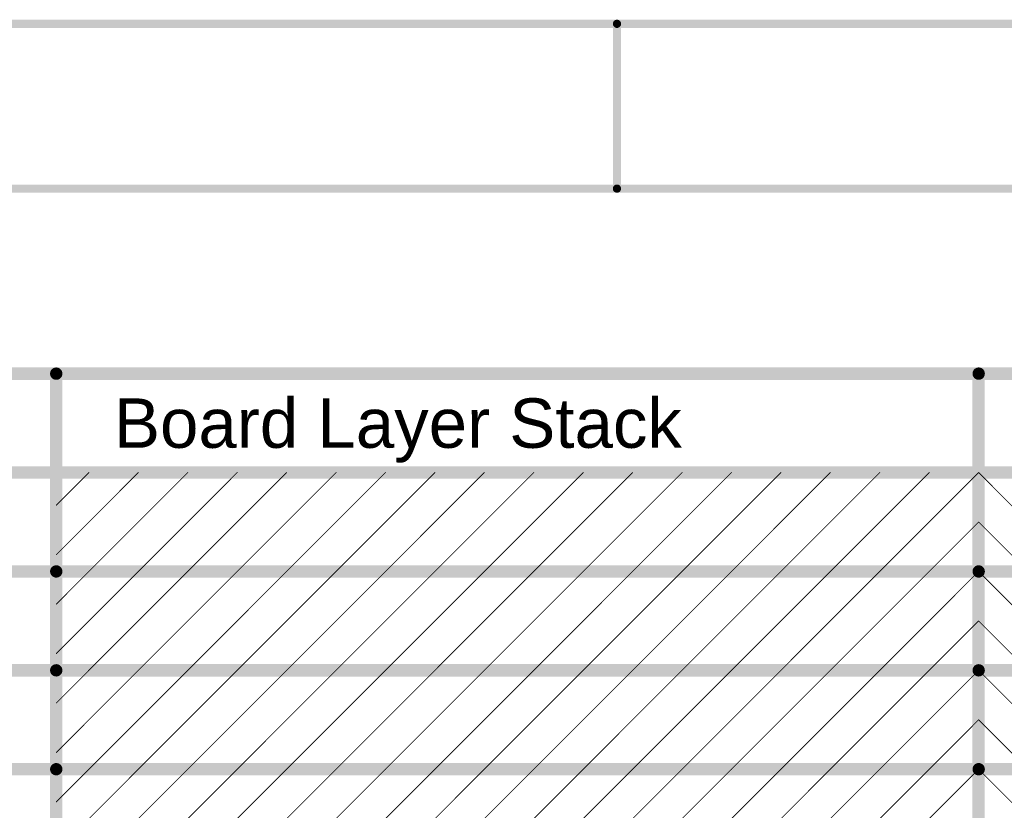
# Model space of a CAD drawing. Header units: inches. Extents: x -0.5 to 14.5, y -1.3 to 8.2.
# Tile 193 of 196: x 8.8 to 10, y 7.2 to 8.2. Entities that reach past the tile are written whole.
import ezdxf

# ---------------------------------------------------------------- set-up
doc = ezdxf.new("R2010")
doc.units = ezdxf.units.IN
doc.header["$MEASUREMENT"] = 0
doc.layers.add('M12 Stackup', color=56, linetype='Continuous')
doc.layers.add('M9 Title Sheet', color=56, linetype='Continuous')
doc.styles.add('Arial', font='txt', dxfattribs={"height": 0.2})

msp = doc.modelspace()

# ---------------------------------------------------------------- linework, layer by layer
at = {"layer": 'M12 Stackup'}
for points in [[(5.3987, 7.742, 0.015, 0.015, 0), (11.0672, 7.742, 0.015, 0.015, 0)], [(8.8279, 6.302, 0.015, 0.015, 0), (8.8279, 7.742, 0.015, 0.015, 0)], [(9.9475, 6.302, 0.015, 0.015, 0), (9.9475, 7.742, 0.015, 0.015, 0)], [(5.3987, 7.622, 0.015, 0.015, 0), (11.0672, 7.622, 0.015, 0.015, 0)], [(8.8279, 7.5823, 0.001, 0.001, 0), (8.8675, 7.622, 0.001, 0.001, 0)], [(8.8279, 7.5223, 0.001, 0.001, 0), (8.9275, 7.622, 0.001, 0.001, 0)], [(8.8675, 7.502, 0.001, 0.001, 0), (8.9875, 7.622, 0.001, 0.001, 0)], [(8.9275, 7.502, 0.001, 0.001, 0), (9.0475, 7.622, 0.001, 0.001, 0)], [(8.9875, 7.502, 0.001, 0.001, 0), (9.1075, 7.622, 0.001, 0.001, 0)], [(9.0475, 7.502, 0.001, 0.001, 0), (9.1675, 7.622, 0.001, 0.001, 0)], [(9.1075, 7.502, 0.001, 0.001, 0), (9.2275, 7.622, 0.001, 0.001, 0)], [(9.1675, 7.502, 0.001, 0.001, 0), (9.2875, 7.622, 0.001, 0.001, 0)], [(9.2275, 7.502, 0.001, 0.001, 0), (9.3475, 7.622, 0.001, 0.001, 0)], [(9.2875, 7.502, 0.001, 0.001, 0), (9.4075, 7.622, 0.001, 0.001, 0)], [(9.3475, 7.502, 0.001, 0.001, 0), (9.4675, 7.622, 0.001, 0.001, 0)], [(9.4075, 7.502, 0.001, 0.001, 0), (9.5275, 7.622, 0.001, 0.001, 0)], [(9.4675, 7.502, 0.001, 0.001, 0), (9.5875, 7.622, 0.001, 0.001, 0)], [(9.5275, 7.502, 0.001, 0.001, 0), (9.6475, 7.622, 0.001, 0.001, 0)], [(9.5875, 7.502, 0.001, 0.001, 0), (9.7075, 7.622, 0.001, 0.001, 0)], [(9.6475, 7.502, 0.001, 0.001, 0), (9.7675, 7.622, 0.001, 0.001, 0)], [(9.7075, 7.502, 0.001, 0.001, 0), (9.8275, 7.622, 0.001, 0.001, 0)], [(9.7675, 7.502, 0.001, 0.001, 0), (9.8875, 7.622, 0.001, 0.001, 0)], [(9.8275, 7.502, 0.001, 0.001, 0), (9.9475, 7.622, 0.001, 0.001, 0)], [(9.9475, 7.622, 0.001, 0.001, 0), (10.0675, 7.502, 0.001, 0.001, 0)], [(9.8875, 7.502, 0.001, 0.001, 0), (9.9475, 7.562, 0.001, 0.001, 0)], [(9.9475, 7.562, 0.001, 0.001, 0), (10.0075, 7.502, 0.001, 0.001, 0)], [(8.258, 7.502, 0.015, 0.015, 0), (8.8279, 7.502, 0.015, 0.015, 0)], [(8.8279, 7.502, 0.015, 0.015, 0), (9.9475, 7.502, 0.015, 0.015, 0)], [(9.9475, 7.502, 0.015, 0.015, 0), (11.0672, 7.502, 0.015, 0.015, 0)], [(8.8279, 7.4623, 0.001, 0.001, 0), (8.8675, 7.502, 0.001, 0.001, 0)], [(8.8279, 7.4023, 0.001, 0.001, 0), (8.9275, 7.502, 0.001, 0.001, 0)], [(8.8675, 7.382, 0.001, 0.001, 0), (8.9875, 7.502, 0.001, 0.001, 0)], [(8.9275, 7.382, 0.001, 0.001, 0), (9.0475, 7.502, 0.001, 0.001, 0)], [(8.9875, 7.382, 0.001, 0.001, 0), (9.1075, 7.502, 0.001, 0.001, 0)], [(9.0475, 7.382, 0.001, 0.001, 0), (9.1675, 7.502, 0.001, 0.001, 0)], [(9.1075, 7.382, 0.001, 0.001, 0), (9.2275, 7.502, 0.001, 0.001, 0)], [(9.1675, 7.382, 0.001, 0.001, 0), (9.2875, 7.502, 0.001, 0.001, 0)], [(9.2275, 7.382, 0.001, 0.001, 0), (9.3475, 7.502, 0.001, 0.001, 0)], [(9.2875, 7.382, 0.001, 0.001, 0), (9.4075, 7.502, 0.001, 0.001, 0)], [(9.3475, 7.382, 0.001, 0.001, 0), (9.4675, 7.502, 0.001, 0.001, 0)], [(9.4075, 7.382, 0.001, 0.001, 0), (9.5275, 7.502, 0.001, 0.001, 0)], [(9.4675, 7.382, 0.001, 0.001, 0), (9.5875, 7.502, 0.001, 0.001, 0)], [(9.5275, 7.382, 0.001, 0.001, 0), (9.6475, 7.502, 0.001, 0.001, 0)], [(9.5875, 7.382, 0.001, 0.001, 0), (9.7075, 7.502, 0.001, 0.001, 0)], [(9.6475, 7.382, 0.001, 0.001, 0), (9.7675, 7.502, 0.001, 0.001, 0)], [(9.7075, 7.382, 0.001, 0.001, 0), (9.8275, 7.502, 0.001, 0.001, 0)], [(9.7675, 7.382, 0.001, 0.001, 0), (9.8875, 7.502, 0.001, 0.001, 0)], [(9.8275, 7.382, 0.001, 0.001, 0), (9.9475, 7.502, 0.001, 0.001, 0)], [(9.9475, 7.502, 0.001, 0.001, 0), (10.0675, 7.382, 0.001, 0.001, 0)], [(9.8875, 7.382, 0.001, 0.001, 0), (9.9475, 7.442, 0.001, 0.001, 0)], [(9.9475, 7.442, 0.001, 0.001, 0), (10.0075, 7.382, 0.001, 0.001, 0)], [(8.258, 7.382, 0.015, 0.015, 0), (8.8279, 7.382, 0.015, 0.015, 0)], [(8.8279, 7.382, 0.015, 0.015, 0), (9.9475, 7.382, 0.015, 0.015, 0)], [(9.9475, 7.382, 0.015, 0.015, 0), (11.0672, 7.382, 0.015, 0.015, 0)], [(8.8279, 7.3423, 0.001, 0.001, 0), (8.8675, 7.382, 0.001, 0.001, 0)], [(8.8279, 7.2823, 0.001, 0.001, 0), (8.9275, 7.382, 0.001, 0.001, 0)], [(8.8675, 7.262, 0.001, 0.001, 0), (8.9875, 7.382, 0.001, 0.001, 0)], [(8.9275, 7.262, 0.001, 0.001, 0), (9.0475, 7.382, 0.001, 0.001, 0)], [(8.9875, 7.262, 0.001, 0.001, 0), (9.1075, 7.382, 0.001, 0.001, 0)], [(9.0475, 7.262, 0.001, 0.001, 0), (9.1675, 7.382, 0.001, 0.001, 0)], [(9.1075, 7.262, 0.001, 0.001, 0), (9.2275, 7.382, 0.001, 0.001, 0)], [(9.1675, 7.262, 0.001, 0.001, 0), (9.2875, 7.382, 0.001, 0.001, 0)], [(9.2275, 7.262, 0.001, 0.001, 0), (9.3475, 7.382, 0.001, 0.001, 0)], [(9.2875, 7.262, 0.001, 0.001, 0), (9.4075, 7.382, 0.001, 0.001, 0)], [(9.3475, 7.262, 0.001, 0.001, 0), (9.4675, 7.382, 0.001, 0.001, 0)], [(9.4075, 7.262, 0.001, 0.001, 0), (9.5275, 7.382, 0.001, 0.001, 0)], [(9.4675, 7.262, 0.001, 0.001, 0), (9.5875, 7.382, 0.001, 0.001, 0)], [(9.5275, 7.262, 0.001, 0.001, 0), (9.6475, 7.382, 0.001, 0.001, 0)], [(9.5875, 7.262, 0.001, 0.001, 0), (9.7075, 7.382, 0.001, 0.001, 0)], [(9.6475, 7.262, 0.001, 0.001, 0), (9.7675, 7.382, 0.001, 0.001, 0)], [(9.7075, 7.262, 0.001, 0.001, 0), (9.8275, 7.382, 0.001, 0.001, 0)], [(9.7675, 7.262, 0.001, 0.001, 0), (9.8875, 7.382, 0.001, 0.001, 0)], [(9.8275, 7.262, 0.001, 0.001, 0), (9.9475, 7.382, 0.001, 0.001, 0)], [(9.9475, 7.382, 0.001, 0.001, 0), (10.0675, 7.262, 0.001, 0.001, 0)], [(9.8875, 7.262, 0.001, 0.001, 0), (9.9475, 7.322, 0.001, 0.001, 0)], [(9.9475, 7.322, 0.001, 0.001, 0), (10.0075, 7.262, 0.001, 0.001, 0)], [(8.258, 7.262, 0.015, 0.015, 0), (8.8279, 7.262, 0.015, 0.015, 0)], [(8.8279, 7.262, 0.015, 0.015, 0), (9.9475, 7.262, 0.015, 0.015, 0)], [(9.9475, 7.262, 0.015, 0.015, 0), (11.0672, 7.262, 0.015, 0.015, 0)], [(8.8279, 7.2223, 0.001, 0.001, 0), (8.8675, 7.262, 0.001, 0.001, 0)], [(8.8279, 7.1623, 0.001, 0.001, 0), (8.9275, 7.262, 0.001, 0.001, 0)], [(8.8675, 7.142, 0.001, 0.001, 0), (8.9875, 7.262, 0.001, 0.001, 0)], [(8.9275, 7.142, 0.001, 0.001, 0), (9.0475, 7.262, 0.001, 0.001, 0)], [(8.9875, 7.142, 0.001, 0.001, 0), (9.1075, 7.262, 0.001, 0.001, 0)], [(9.0475, 7.142, 0.001, 0.001, 0), (9.1675, 7.262, 0.001, 0.001, 0)], [(9.1075, 7.142, 0.001, 0.001, 0), (9.2275, 7.262, 0.001, 0.001, 0)], [(9.1675, 7.142, 0.001, 0.001, 0), (9.2875, 7.262, 0.001, 0.001, 0)], [(9.2275, 7.142, 0.001, 0.001, 0), (9.3475, 7.262, 0.001, 0.001, 0)], [(9.2875, 7.142, 0.001, 0.001, 0), (9.4075, 7.262, 0.001, 0.001, 0)], [(9.3475, 7.142, 0.001, 0.001, 0), (9.4675, 7.262, 0.001, 0.001, 0)], [(9.4075, 7.142, 0.001, 0.001, 0), (9.5275, 7.262, 0.001, 0.001, 0)], [(9.4675, 7.142, 0.001, 0.001, 0), (9.5875, 7.262, 0.001, 0.001, 0)], [(9.5275, 7.142, 0.001, 0.001, 0), (9.6475, 7.262, 0.001, 0.001, 0)], [(9.5875, 7.142, 0.001, 0.001, 0), (9.7075, 7.262, 0.001, 0.001, 0)], [(9.6475, 7.142, 0.001, 0.001, 0), (9.7675, 7.262, 0.001, 0.001, 0)], [(9.7075, 7.142, 0.001, 0.001, 0), (9.8275, 7.262, 0.001, 0.001, 0)], [(9.7675, 7.142, 0.001, 0.001, 0), (9.8875, 7.262, 0.001, 0.001, 0)], [(9.8275, 7.142, 0.001, 0.001, 0), (9.9475, 7.262, 0.001, 0.001, 0)], [(9.9475, 7.262, 0.001, 0.001, 0), (10.0675, 7.142, 0.001, 0.001, 0)]]:
    msp.add_lwpolyline(points, format="xyseb", dxfattribs=at)
for points in [[(8.8241, 7.742, 0.0075, 0.0075, 1), (8.8316, 7.742, 0.0075, 0.0075, 1)], [(9.9438, 7.742, 0.0075, 0.0075, 1), (9.9513, 7.742, 0.0075, 0.0075, 1)], [(8.8673, 7.622, 0.0005, 0.0005, 1), (8.8678, 7.622, 0.0005, 0.0005, 1)], [(8.9273, 7.622, 0.0005, 0.0005, 1), (8.9278, 7.622, 0.0005, 0.0005, 1)], [(8.9873, 7.622, 0.0005, 0.0005, 1), (8.9878, 7.622, 0.0005, 0.0005, 1)], [(9.0473, 7.622, 0.0005, 0.0005, 1), (9.0478, 7.622, 0.0005, 0.0005, 1)], [(9.1073, 7.622, 0.0005, 0.0005, 1), (9.1078, 7.622, 0.0005, 0.0005, 1)], [(9.1673, 7.622, 0.0005, 0.0005, 1), (9.1678, 7.622, 0.0005, 0.0005, 1)], [(9.2273, 7.622, 0.0005, 0.0005, 1), (9.2278, 7.622, 0.0005, 0.0005, 1)], [(9.2873, 7.622, 0.0005, 0.0005, 1), (9.2878, 7.622, 0.0005, 0.0005, 1)], [(9.3473, 7.622, 0.0005, 0.0005, 1), (9.3478, 7.622, 0.0005, 0.0005, 1)], [(9.4073, 7.622, 0.0005, 0.0005, 1), (9.4078, 7.622, 0.0005, 0.0005, 1)], [(9.4673, 7.622, 0.0005, 0.0005, 1), (9.4678, 7.622, 0.0005, 0.0005, 1)], [(9.5273, 7.622, 0.0005, 0.0005, 1), (9.5278, 7.622, 0.0005, 0.0005, 1)], [(9.5873, 7.622, 0.0005, 0.0005, 1), (9.5878, 7.622, 0.0005, 0.0005, 1)], [(9.6473, 7.622, 0.0005, 0.0005, 1), (9.6478, 7.622, 0.0005, 0.0005, 1)], [(9.7073, 7.622, 0.0005, 0.0005, 1), (9.7078, 7.622, 0.0005, 0.0005, 1)], [(9.7673, 7.622, 0.0005, 0.0005, 1), (9.7678, 7.622, 0.0005, 0.0005, 1)], [(9.8273, 7.622, 0.0005, 0.0005, 1), (9.8278, 7.622, 0.0005, 0.0005, 1)], [(9.8873, 7.622, 0.0005, 0.0005, 1), (9.8878, 7.622, 0.0005, 0.0005, 1)], [(9.9473, 7.622, 0.0005, 0.0005, 1), (9.9478, 7.622, 0.0005, 0.0005, 1)], [(9.9473, 7.622, 0.0005, 0.0005, 1), (9.9478, 7.622, 0.0005, 0.0005, 1)], [(8.8276, 7.5823, 0.0005, 0.0005, 1), (8.8281, 7.5823, 0.0005, 0.0005, 1)], [(9.9473, 7.562, 0.0005, 0.0005, 1), (9.9478, 7.562, 0.0005, 0.0005, 1)], [(9.9473, 7.562, 0.0005, 0.0005, 1), (9.9478, 7.562, 0.0005, 0.0005, 1)], [(8.8276, 7.5223, 0.0005, 0.0005, 1), (8.8281, 7.5223, 0.0005, 0.0005, 1)], [(8.8241, 7.502, 0.0075, 0.0075, 1), (8.8316, 7.502, 0.0075, 0.0075, 1)], [(8.8241, 7.502, 0.0075, 0.0075, 1), (8.8316, 7.502, 0.0075, 0.0075, 1)], [(9.9438, 7.502, 0.0075, 0.0075, 1), (9.9513, 7.502, 0.0075, 0.0075, 1)], [(9.9438, 7.502, 0.0075, 0.0075, 1), (9.9513, 7.502, 0.0075, 0.0075, 1)], [(8.8673, 7.502, 0.0005, 0.0005, 1), (8.8678, 7.502, 0.0005, 0.0005, 1)], [(8.8673, 7.502, 0.0005, 0.0005, 1), (8.8678, 7.502, 0.0005, 0.0005, 1)], [(8.9273, 7.502, 0.0005, 0.0005, 1), (8.9278, 7.502, 0.0005, 0.0005, 1)], [(8.9273, 7.502, 0.0005, 0.0005, 1), (8.9278, 7.502, 0.0005, 0.0005, 1)], [(8.9873, 7.502, 0.0005, 0.0005, 1), (8.9878, 7.502, 0.0005, 0.0005, 1)], [(8.9873, 7.502, 0.0005, 0.0005, 1), (8.9878, 7.502, 0.0005, 0.0005, 1)], [(9.0473, 7.502, 0.0005, 0.0005, 1), (9.0478, 7.502, 0.0005, 0.0005, 1)], [(9.0473, 7.502, 0.0005, 0.0005, 1), (9.0478, 7.502, 0.0005, 0.0005, 1)], [(9.1073, 7.502, 0.0005, 0.0005, 1), (9.1078, 7.502, 0.0005, 0.0005, 1)], [(9.1073, 7.502, 0.0005, 0.0005, 1), (9.1078, 7.502, 0.0005, 0.0005, 1)], [(9.1673, 7.502, 0.0005, 0.0005, 1), (9.1678, 7.502, 0.0005, 0.0005, 1)], [(9.1673, 7.502, 0.0005, 0.0005, 1), (9.1678, 7.502, 0.0005, 0.0005, 1)], [(9.2273, 7.502, 0.0005, 0.0005, 1), (9.2278, 7.502, 0.0005, 0.0005, 1)], [(9.2273, 7.502, 0.0005, 0.0005, 1), (9.2278, 7.502, 0.0005, 0.0005, 1)], [(9.2873, 7.502, 0.0005, 0.0005, 1), (9.2878, 7.502, 0.0005, 0.0005, 1)], [(9.2873, 7.502, 0.0005, 0.0005, 1), (9.2878, 7.502, 0.0005, 0.0005, 1)], [(9.3473, 7.502, 0.0005, 0.0005, 1), (9.3478, 7.502, 0.0005, 0.0005, 1)], [(9.3473, 7.502, 0.0005, 0.0005, 1), (9.3478, 7.502, 0.0005, 0.0005, 1)], [(9.4073, 7.502, 0.0005, 0.0005, 1), (9.4078, 7.502, 0.0005, 0.0005, 1)], [(9.4073, 7.502, 0.0005, 0.0005, 1), (9.4078, 7.502, 0.0005, 0.0005, 1)], [(9.4673, 7.502, 0.0005, 0.0005, 1), (9.4678, 7.502, 0.0005, 0.0005, 1)], [(9.4673, 7.502, 0.0005, 0.0005, 1), (9.4678, 7.502, 0.0005, 0.0005, 1)], [(9.5273, 7.502, 0.0005, 0.0005, 1), (9.5278, 7.502, 0.0005, 0.0005, 1)], [(9.5273, 7.502, 0.0005, 0.0005, 1), (9.5278, 7.502, 0.0005, 0.0005, 1)], [(9.5873, 7.502, 0.0005, 0.0005, 1), (9.5878, 7.502, 0.0005, 0.0005, 1)], [(9.5873, 7.502, 0.0005, 0.0005, 1), (9.5878, 7.502, 0.0005, 0.0005, 1)], [(9.6473, 7.502, 0.0005, 0.0005, 1), (9.6478, 7.502, 0.0005, 0.0005, 1)], [(9.6473, 7.502, 0.0005, 0.0005, 1), (9.6478, 7.502, 0.0005, 0.0005, 1)], [(9.7073, 7.502, 0.0005, 0.0005, 1), (9.7078, 7.502, 0.0005, 0.0005, 1)], [(9.7073, 7.502, 0.0005, 0.0005, 1), (9.7078, 7.502, 0.0005, 0.0005, 1)], [(9.7673, 7.502, 0.0005, 0.0005, 1), (9.7678, 7.502, 0.0005, 0.0005, 1)], [(9.7673, 7.502, 0.0005, 0.0005, 1), (9.7678, 7.502, 0.0005, 0.0005, 1)], [(9.8273, 7.502, 0.0005, 0.0005, 1), (9.8278, 7.502, 0.0005, 0.0005, 1)], [(9.8273, 7.502, 0.0005, 0.0005, 1), (9.8278, 7.502, 0.0005, 0.0005, 1)], [(9.8873, 7.502, 0.0005, 0.0005, 1), (9.8878, 7.502, 0.0005, 0.0005, 1)], [(9.8873, 7.502, 0.0005, 0.0005, 1), (9.8878, 7.502, 0.0005, 0.0005, 1)], [(9.9473, 7.502, 0.0005, 0.0005, 1), (9.9478, 7.502, 0.0005, 0.0005, 1)], [(9.9473, 7.502, 0.0005, 0.0005, 1), (9.9478, 7.502, 0.0005, 0.0005, 1)], [(8.8276, 7.4623, 0.0005, 0.0005, 1), (8.8281, 7.4623, 0.0005, 0.0005, 1)], [(9.9473, 7.442, 0.0005, 0.0005, 1), (9.9478, 7.442, 0.0005, 0.0005, 1)], [(9.9473, 7.442, 0.0005, 0.0005, 1), (9.9478, 7.442, 0.0005, 0.0005, 1)], [(8.8276, 7.4023, 0.0005, 0.0005, 1), (8.8281, 7.4023, 0.0005, 0.0005, 1)], [(8.8241, 7.382, 0.0075, 0.0075, 1), (8.8316, 7.382, 0.0075, 0.0075, 1)], [(8.8241, 7.382, 0.0075, 0.0075, 1), (8.8316, 7.382, 0.0075, 0.0075, 1)], [(9.9438, 7.382, 0.0075, 0.0075, 1), (9.9513, 7.382, 0.0075, 0.0075, 1)], [(9.9438, 7.382, 0.0075, 0.0075, 1), (9.9513, 7.382, 0.0075, 0.0075, 1)], [(8.8673, 7.382, 0.0005, 0.0005, 1), (8.8678, 7.382, 0.0005, 0.0005, 1)], [(8.8673, 7.382, 0.0005, 0.0005, 1), (8.8678, 7.382, 0.0005, 0.0005, 1)], [(8.9273, 7.382, 0.0005, 0.0005, 1), (8.9278, 7.382, 0.0005, 0.0005, 1)], [(8.9273, 7.382, 0.0005, 0.0005, 1), (8.9278, 7.382, 0.0005, 0.0005, 1)], [(8.9873, 7.382, 0.0005, 0.0005, 1), (8.9878, 7.382, 0.0005, 0.0005, 1)], [(8.9873, 7.382, 0.0005, 0.0005, 1), (8.9878, 7.382, 0.0005, 0.0005, 1)], [(9.0473, 7.382, 0.0005, 0.0005, 1), (9.0478, 7.382, 0.0005, 0.0005, 1)], [(9.0473, 7.382, 0.0005, 0.0005, 1), (9.0478, 7.382, 0.0005, 0.0005, 1)], [(9.1073, 7.382, 0.0005, 0.0005, 1), (9.1078, 7.382, 0.0005, 0.0005, 1)], [(9.1073, 7.382, 0.0005, 0.0005, 1), (9.1078, 7.382, 0.0005, 0.0005, 1)], [(9.1673, 7.382, 0.0005, 0.0005, 1), (9.1678, 7.382, 0.0005, 0.0005, 1)], [(9.1673, 7.382, 0.0005, 0.0005, 1), (9.1678, 7.382, 0.0005, 0.0005, 1)], [(9.2273, 7.382, 0.0005, 0.0005, 1), (9.2278, 7.382, 0.0005, 0.0005, 1)], [(9.2273, 7.382, 0.0005, 0.0005, 1), (9.2278, 7.382, 0.0005, 0.0005, 1)], [(9.2873, 7.382, 0.0005, 0.0005, 1), (9.2878, 7.382, 0.0005, 0.0005, 1)], [(9.2873, 7.382, 0.0005, 0.0005, 1), (9.2878, 7.382, 0.0005, 0.0005, 1)], [(9.3473, 7.382, 0.0005, 0.0005, 1), (9.3478, 7.382, 0.0005, 0.0005, 1)], [(9.3473, 7.382, 0.0005, 0.0005, 1), (9.3478, 7.382, 0.0005, 0.0005, 1)], [(9.4073, 7.382, 0.0005, 0.0005, 1), (9.4078, 7.382, 0.0005, 0.0005, 1)], [(9.4073, 7.382, 0.0005, 0.0005, 1), (9.4078, 7.382, 0.0005, 0.0005, 1)], [(9.4673, 7.382, 0.0005, 0.0005, 1), (9.4678, 7.382, 0.0005, 0.0005, 1)], [(9.4673, 7.382, 0.0005, 0.0005, 1), (9.4678, 7.382, 0.0005, 0.0005, 1)], [(9.5273, 7.382, 0.0005, 0.0005, 1), (9.5278, 7.382, 0.0005, 0.0005, 1)], [(9.5273, 7.382, 0.0005, 0.0005, 1), (9.5278, 7.382, 0.0005, 0.0005, 1)], [(9.5873, 7.382, 0.0005, 0.0005, 1), (9.5878, 7.382, 0.0005, 0.0005, 1)], [(9.5873, 7.382, 0.0005, 0.0005, 1), (9.5878, 7.382, 0.0005, 0.0005, 1)], [(9.6473, 7.382, 0.0005, 0.0005, 1), (9.6478, 7.382, 0.0005, 0.0005, 1)], [(9.6473, 7.382, 0.0005, 0.0005, 1), (9.6478, 7.382, 0.0005, 0.0005, 1)], [(9.7073, 7.382, 0.0005, 0.0005, 1), (9.7078, 7.382, 0.0005, 0.0005, 1)], [(9.7073, 7.382, 0.0005, 0.0005, 1), (9.7078, 7.382, 0.0005, 0.0005, 1)], [(9.7673, 7.382, 0.0005, 0.0005, 1), (9.7678, 7.382, 0.0005, 0.0005, 1)], [(9.7673, 7.382, 0.0005, 0.0005, 1), (9.7678, 7.382, 0.0005, 0.0005, 1)], [(9.8273, 7.382, 0.0005, 0.0005, 1), (9.8278, 7.382, 0.0005, 0.0005, 1)], [(9.8273, 7.382, 0.0005, 0.0005, 1), (9.8278, 7.382, 0.0005, 0.0005, 1)], [(9.8873, 7.382, 0.0005, 0.0005, 1), (9.8878, 7.382, 0.0005, 0.0005, 1)], [(9.8873, 7.382, 0.0005, 0.0005, 1), (9.8878, 7.382, 0.0005, 0.0005, 1)], [(9.9473, 7.382, 0.0005, 0.0005, 1), (9.9478, 7.382, 0.0005, 0.0005, 1)], [(9.9473, 7.382, 0.0005, 0.0005, 1), (9.9478, 7.382, 0.0005, 0.0005, 1)], [(8.8276, 7.3423, 0.0005, 0.0005, 1), (8.8281, 7.3423, 0.0005, 0.0005, 1)], [(9.9473, 7.322, 0.0005, 0.0005, 1), (9.9478, 7.322, 0.0005, 0.0005, 1)], [(9.9473, 7.322, 0.0005, 0.0005, 1), (9.9478, 7.322, 0.0005, 0.0005, 1)], [(8.8276, 7.2823, 0.0005, 0.0005, 1), (8.8281, 7.2823, 0.0005, 0.0005, 1)], [(8.8241, 7.262, 0.0075, 0.0075, 1), (8.8316, 7.262, 0.0075, 0.0075, 1)], [(8.8241, 7.262, 0.0075, 0.0075, 1), (8.8316, 7.262, 0.0075, 0.0075, 1)], [(9.9438, 7.262, 0.0075, 0.0075, 1), (9.9513, 7.262, 0.0075, 0.0075, 1)], [(9.9438, 7.262, 0.0075, 0.0075, 1), (9.9513, 7.262, 0.0075, 0.0075, 1)], [(8.8673, 7.262, 0.0005, 0.0005, 1), (8.8678, 7.262, 0.0005, 0.0005, 1)], [(8.8673, 7.262, 0.0005, 0.0005, 1), (8.8678, 7.262, 0.0005, 0.0005, 1)], [(8.9273, 7.262, 0.0005, 0.0005, 1), (8.9278, 7.262, 0.0005, 0.0005, 1)], [(8.9273, 7.262, 0.0005, 0.0005, 1), (8.9278, 7.262, 0.0005, 0.0005, 1)], [(8.9873, 7.262, 0.0005, 0.0005, 1), (8.9878, 7.262, 0.0005, 0.0005, 1)], [(8.9873, 7.262, 0.0005, 0.0005, 1), (8.9878, 7.262, 0.0005, 0.0005, 1)], [(9.0473, 7.262, 0.0005, 0.0005, 1), (9.0478, 7.262, 0.0005, 0.0005, 1)], [(9.0473, 7.262, 0.0005, 0.0005, 1), (9.0478, 7.262, 0.0005, 0.0005, 1)], [(9.1073, 7.262, 0.0005, 0.0005, 1), (9.1078, 7.262, 0.0005, 0.0005, 1)], [(9.1073, 7.262, 0.0005, 0.0005, 1), (9.1078, 7.262, 0.0005, 0.0005, 1)], [(9.1673, 7.262, 0.0005, 0.0005, 1), (9.1678, 7.262, 0.0005, 0.0005, 1)], [(9.1673, 7.262, 0.0005, 0.0005, 1), (9.1678, 7.262, 0.0005, 0.0005, 1)], [(9.2273, 7.262, 0.0005, 0.0005, 1), (9.2278, 7.262, 0.0005, 0.0005, 1)], [(9.2273, 7.262, 0.0005, 0.0005, 1), (9.2278, 7.262, 0.0005, 0.0005, 1)], [(9.2873, 7.262, 0.0005, 0.0005, 1), (9.2878, 7.262, 0.0005, 0.0005, 1)], [(9.2873, 7.262, 0.0005, 0.0005, 1), (9.2878, 7.262, 0.0005, 0.0005, 1)], [(9.3473, 7.262, 0.0005, 0.0005, 1), (9.3478, 7.262, 0.0005, 0.0005, 1)], [(9.3473, 7.262, 0.0005, 0.0005, 1), (9.3478, 7.262, 0.0005, 0.0005, 1)], [(9.4073, 7.262, 0.0005, 0.0005, 1), (9.4078, 7.262, 0.0005, 0.0005, 1)], [(9.4073, 7.262, 0.0005, 0.0005, 1), (9.4078, 7.262, 0.0005, 0.0005, 1)], [(9.4673, 7.262, 0.0005, 0.0005, 1), (9.4678, 7.262, 0.0005, 0.0005, 1)], [(9.4673, 7.262, 0.0005, 0.0005, 1), (9.4678, 7.262, 0.0005, 0.0005, 1)], [(9.5273, 7.262, 0.0005, 0.0005, 1), (9.5278, 7.262, 0.0005, 0.0005, 1)], [(9.5273, 7.262, 0.0005, 0.0005, 1), (9.5278, 7.262, 0.0005, 0.0005, 1)], [(9.5873, 7.262, 0.0005, 0.0005, 1), (9.5878, 7.262, 0.0005, 0.0005, 1)], [(9.5873, 7.262, 0.0005, 0.0005, 1), (9.5878, 7.262, 0.0005, 0.0005, 1)], [(9.6473, 7.262, 0.0005, 0.0005, 1), (9.6478, 7.262, 0.0005, 0.0005, 1)], [(9.6473, 7.262, 0.0005, 0.0005, 1), (9.6478, 7.262, 0.0005, 0.0005, 1)], [(9.7073, 7.262, 0.0005, 0.0005, 1), (9.7078, 7.262, 0.0005, 0.0005, 1)], [(9.7073, 7.262, 0.0005, 0.0005, 1), (9.7078, 7.262, 0.0005, 0.0005, 1)], [(9.7673, 7.262, 0.0005, 0.0005, 1), (9.7678, 7.262, 0.0005, 0.0005, 1)], [(9.7673, 7.262, 0.0005, 0.0005, 1), (9.7678, 7.262, 0.0005, 0.0005, 1)], [(9.8273, 7.262, 0.0005, 0.0005, 1), (9.8278, 7.262, 0.0005, 0.0005, 1)], [(9.8273, 7.262, 0.0005, 0.0005, 1), (9.8278, 7.262, 0.0005, 0.0005, 1)], [(9.8873, 7.262, 0.0005, 0.0005, 1), (9.8878, 7.262, 0.0005, 0.0005, 1)], [(9.8873, 7.262, 0.0005, 0.0005, 1), (9.8878, 7.262, 0.0005, 0.0005, 1)], [(9.9473, 7.262, 0.0005, 0.0005, 1), (9.9478, 7.262, 0.0005, 0.0005, 1)], [(9.9473, 7.262, 0.0005, 0.0005, 1), (9.9478, 7.262, 0.0005, 0.0005, 1)], [(8.8276, 7.2223, 0.0005, 0.0005, 1), (8.8281, 7.2223, 0.0005, 0.0005, 1)]]:
    msp.add_lwpolyline(points, format="xyseb", close=True, dxfattribs=at)
at = {"layer": 'M9 Title Sheet'}
for points in [[(-0.4915, 8.1665, 0.01, 0.01, 0), (14.5085, 8.1665, 0.01, 0.01, 0)], [(9.5085, 7.9665, 0.01, 0.01, 0), (9.5085, 8.1665, 0.01, 0.01, 0)], [(-0.2915, 7.9665, 0.01, 0.01, 0), (14.3085, 7.9665, 0.01, 0.01, 0)]]:
    msp.add_lwpolyline(points, format="xyseb", dxfattribs=at)
for points in [[(9.506, 8.1665, 0.005, 0.005, 1), (9.511, 8.1665, 0.005, 0.005, 1)], [(9.506, 7.9665, 0.005, 0.005, 1), (9.511, 7.9665, 0.005, 0.005, 1)]]:
    msp.add_lwpolyline(points, format="xyseb", close=True, dxfattribs=at)

# ---------------------------------------------------------------- texts
at = {"layer": 'M12 Stackup', "style": 'Arial'}
msp.add_text('Board Layer Stack', height=0.06, dxfattribs=at).set_placement((8.8979, 7.652))

doc.saveas('drawing.dxf')
